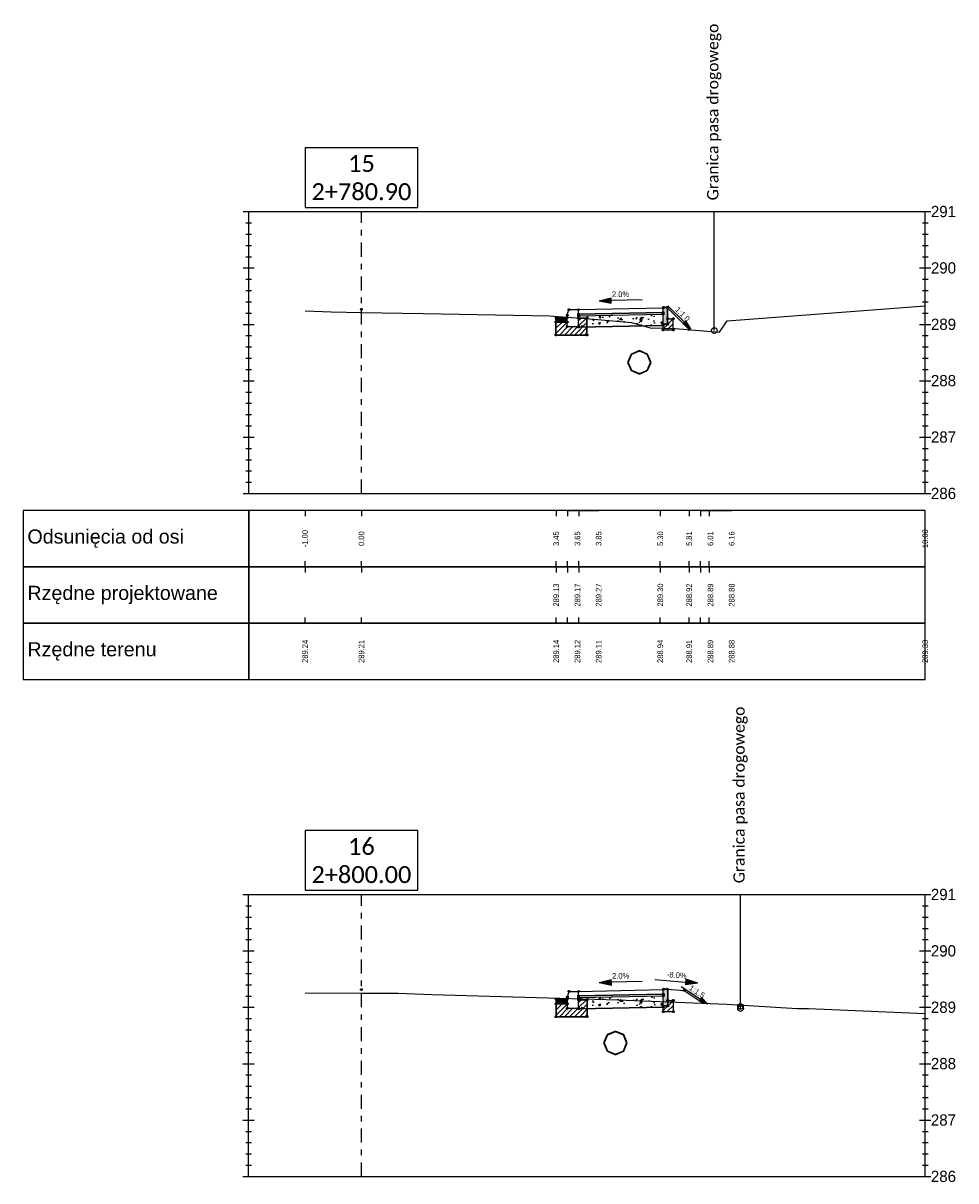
# Model space of a CAD drawing. Header units: metres. Extents: x -1 to 7475805, y 0 to 5497156.
# Tile 12 of 17: x 7475729 to 7475745, y 5497134 to 5497155. Entities that reach past the tile are written whole.
import ezdxf

# ---------------------------------------------------------------- set-up
doc = ezdxf.new("R2010")
doc.units = ezdxf.units.M
doc.linetypes.add('DASHDOT', pattern=[1, 0.5, -0.25, 0, -0.25])
doc.linetypes.add('HIDDEN', pattern=[0.375, 0.25, -0.125])
for name, color, linetype in [('C-DROGI-PRZEKROJE', 7, 'Continuous'), ('C-DROGI-PRZEKROJE-WIDOKI', 7, 'Continuous'), ('C-DROGI-PRZEKROJE-WIDOKI-ETYKIETY', 7, 'Continuous'), ('C-SIECI-PRZEKROJE', 150, 'Continuous'), ('D_Barieroporęcz', 10, 'OGRODZENIE1'), ('D_Linia charakterystyczna', 10, 'Continuous')]:
    doc.layers.add(name, color=color, linetype=linetype)
doc.layers.add('P-1_czarny gruby', color=7, linetype='Continuous', lineweight=30)
doc.styles.add('! rom po 1.8mm', font='calibri.ttf', dxfattribs={"height": 0.9})
doc.styles.add('KAMIL', font='calibri.ttf', dxfattribs={"height": 0.75})
doc.linetypes.add('OGRODZENIE1', pattern='A,6.35,-2.54,[133,ltypeshp.shx,S=2.54,R=0,X=-2.54,Y=0],-2.54,25.4', length=36.83)

# ---------------------------------------------------------------- blocks, each defined once
blk = doc.blocks.new('strzalka_poziom_2')
blk.add_hatch(color=256).paths.add_polyline_path([(1, 0.091), (1, -0.091), (1.391, 0)])
blk.add_line((1, 0.091), (1, -0.091))
for points in [[(0, 0), (1, 0)], [(1.391, 0), (1, 0.091)], [(1.391, 0), (1, -0.091)]]:
    blk.add_lwpolyline(points)

msp = doc.modelspace()

# ---------------------------------------------------------------- hatches: boundary and pattern name
at = {"layer": 'C-DROGI-PRZEKROJE', "linetype": 'Continuous', "lineweight": -3}
for color, points in [(7, [(7475737.977, 5497149.665), (7475738.177, 5497149.665), (7475738.177, 5497149.585), (7475737.977, 5497149.585)]), (41, [(7475739.877, 5497149.835), (7475739.887, 5497149.845), (7475739.947, 5497149.845), (7475739.957, 5497149.835), (7475739.957, 5497149.545), (7475739.877, 5497149.545)]), (7, [(7475737.979, 5497137.575), (7475738.179, 5497137.575), (7475738.179, 5497137.495), (7475737.979, 5497137.495)]), (41, [(7475739.879, 5497137.745), (7475739.889, 5497137.755), (7475739.949, 5497137.755), (7475739.959, 5497137.745), (7475739.959, 5497137.455), (7475739.879, 5497137.455)])]:
    msp.add_hatch(color=color, dxfattribs=at).paths.add_polyline_path(points)
h = msp.add_hatch(dxfattribs=at)
h.set_pattern_fill('AR-CONC', scale=0.002, style=0)
h.set_pattern_definition([(50, (7475738.3773, 5497149.6951), (0.36437, -0.03188), [0.0381, -0.4191]), (355, (7475738.3773, 5497149.6951), (-0.07049, 0.38211), [0.03048, -0.33528]), (100.451, (7475738.40766, 5497149.69243), (0.29388, 0.350236), [0.03238, -0.35618]), (46.184, (7475738.3773, 5497149.7967), (0.54216, -0.08408), [0.05715, -0.62865]), (96.636, (7475738.4225, 5497149.7897), (0.4748, 0.49485), [0.04857, -0.53427]), (351.184, (7475738.3773, 5497149.7967), (0.4748, 0.49485), [0.04572, -0.50292]), (21, (7475738.4281, 5497149.7713), (0.30323, -0.20453), [0.0381, -0.4191]), (326, (7475738.4281, 5497149.7713), (0.1236, 0.36838), [0.03048, -0.33528]), (71.451, (7475738.45337, 5497149.75424), (0.42683, 0.163846), [0.03238, -0.35618]), (37.5, (7475738.3773, 5497149.69509), (0.006177, 0.16911), [0, -0.331216, 0, -0.34036, 0, -0.33655]), (7.5, (7475738.3773, 5497149.69509), (0.13364, 0.200361), [0, -0.194056, 0, -0.323596, 0, -0.12827]), (327.5, (7475738.26401, 5497149.69509), (0.271181, -0.011457), [0, -0.127, 0, -0.39624, 0, -0.52578]), (317.5, (7475738.21321, 5497149.69509), (0.29626, 0.050853), [0, -0.1651, 0, -0.263144, 0, -0.37338])])
h.paths.add_polyline_path([(7475738.377, 5497149.695), (7475739.877, 5497149.725), (7475739.877, 5497149.525), (7475738.377, 5497149.495)])
h = msp.add_hatch(dxfattribs=at)
h.set_pattern_fill('ANSI31', scale=0.02, style=0)
h.set_pattern_definition([(45, (7475738.1773, 5497149.58509), (-0.044901, 0.044901), [])])
h.paths.add_polyline_path([(7475738.177, 5497149.585), (7475737.977, 5497149.585), (7475737.977, 5497149.355), (7475738.527, 5497149.355), (7475738.527, 5497149.655), (7475738.377, 5497149.655), (7475738.377, 5497149.505), (7475738.177, 5497149.505)])
h = msp.add_hatch(dxfattribs=at)
h.set_pattern_fill('ANSI31', scale=0.02, style=0)
h.set_pattern_definition([(45, (7475739.9573, 5497149.54509), (-0.0449, 0.0449), [])])
h.paths.add_polyline_path([(7475739.957, 5497149.545), (7475739.877, 5497149.545), (7475739.877, 5497149.445), (7475740.057, 5497149.445), (7475740.057, 5497149.645), (7475739.957, 5497149.645)])
h = msp.add_hatch(dxfattribs=at)
h.set_pattern_fill('ANSI31', scale=0.02, style=0)
h.set_pattern_definition([(45, (7475738.179106, 5497137.495315), (-0.044901, 0.044901), [])])
h.paths.add_polyline_path([(7475738.179, 5497137.495), (7475737.979, 5497137.495), (7475737.979, 5497137.265), (7475738.529, 5497137.265), (7475738.529, 5497137.565), (7475738.379, 5497137.565), (7475738.379, 5497137.415), (7475738.179, 5497137.415)])
h = msp.add_hatch(dxfattribs=at)
h.set_pattern_fill('AR-CONC', scale=0.002, style=0)
h.set_pattern_definition([(50, (7475738.3791, 5497137.6053), (0.36437, -0.03188), [0.0381, -0.4191]), (355, (7475738.3791, 5497137.6053), (-0.07049, 0.38211), [0.03048, -0.33528]), (100.451, (7475738.40947, 5497137.60266), (0.29388, 0.350236), [0.03238, -0.35618]), (46.184, (7475738.3791, 5497137.7069), (0.54216, -0.08408), [0.05715, -0.62865]), (96.636, (7475738.4243, 5497137.6999), (0.4748, 0.49485), [0.04857, -0.53427]), (351.184, (7475738.3791, 5497137.7069), (0.4748, 0.49485), [0.04572, -0.50292]), (21, (7475738.4299, 5497137.6815), (0.30323, -0.20453), [0.0381, -0.4191]), (326, (7475738.4299, 5497137.6815), (0.1236, 0.36838), [0.03048, -0.33528]), (71.451, (7475738.45518, 5497137.66447), (0.42683, 0.163846), [0.03238, -0.35618]), (37.5, (7475738.3791, 5497137.60531), (0.006177, 0.16911), [0, -0.331216, 0, -0.34036, 0, -0.33655]), (7.5, (7475738.3791, 5497137.60531), (0.13364, 0.200361), [0, -0.194056, 0, -0.323596, 0, -0.12827]), (327.5, (7475738.26582, 5497137.60531), (0.271181, -0.011457), [0, -0.127, 0, -0.39624, 0, -0.52578]), (317.5, (7475738.21502, 5497137.60531), (0.29626, 0.050853), [0, -0.1651, 0, -0.263144, 0, -0.37338])])
h.paths.add_polyline_path([(7475738.379, 5497137.605), (7475739.879, 5497137.635), (7475739.879, 5497137.435), (7475738.379, 5497137.405)])
h = msp.add_hatch(dxfattribs=at)
h.set_pattern_fill('ANSI31', scale=0.02, style=0)
h.set_pattern_definition([(45, (7475739.959106, 5497137.455315), (-0.0449, 0.0449), [])])
h.paths.add_polyline_path([(7475739.959, 5497137.455), (7475739.879, 5497137.455), (7475739.879, 5497137.355), (7475740.059, 5497137.355), (7475740.059, 5497137.555), (7475739.959, 5497137.555)])

# ---------------------------------------------------------------- linework, layer by layer
at = {"layer": 'C-DROGI-PRZEKROJE', "color": 7, "linetype": 'Continuous', "lineweight": -3}
for p, q in [((7475737.977, 5497149.665), (7475738.177, 5497149.665)), ((7475737.977, 5497149.355), (7475737.977, 5497149.665)), ((7475738.177, 5497149.705), (7475738.207, 5497149.805)), ((7475738.177, 5497149.665), (7475738.177, 5497149.705)), ((7475738.177, 5497149.505), (7475738.177, 5497149.665)), ((7475738.207, 5497149.805), (7475738.377, 5497149.805)), ((7475738.377, 5497149.805), (7475739.877, 5497149.835)), ((7475738.377, 5497149.495), (7475738.377, 5497149.805)), ((7475738.377, 5497149.725), (7475738.377, 5497149.805)), ((7475739.877, 5497149.755), (7475738.377, 5497149.725)), ((7475738.377, 5497149.725), (7475739.877, 5497149.755)), ((7475738.377, 5497149.695), (7475739.877, 5497149.725)), ((7475738.377, 5497149.495), (7475738.377, 5497149.695)), ((7475739.877, 5497149.835), (7475739.887, 5497149.845)), ((7475739.877, 5497149.445), (7475739.877, 5497149.835)), ((7475739.887, 5497149.845), (7475739.947, 5497149.845)), ((7475739.947, 5497149.845), (7475739.957, 5497149.835)), ((7475740.342, 5497149.451), (7475739.947, 5497149.845)), ((7475739.957, 5497149.545), (7475739.957, 5497149.835)), ((7475737.977, 5497149.585), (7475738.177, 5497149.585)), ((7475737.977, 5497149.585), (7475737.977, 5497149.355)), ((7475738.177, 5497149.505), (7475738.177, 5497149.585)), ((7475738.177, 5497149.505), (7475738.377, 5497149.505)), ((7475738.527, 5497149.655), (7475738.377, 5497149.655)), ((7475738.377, 5497149.655), (7475738.527, 5497149.655)), ((7475739.877, 5497149.525), (7475738.377, 5497149.495)), ((7475738.377, 5497149.495), (7475739.877, 5497149.525)), ((7475738.527, 5497149.355), (7475738.527, 5497149.655)), ((7475738.527, 5497149.655), (7475738.527, 5497149.355)), ((7475739.877, 5497149.545), (7475739.957, 5497149.545)), ((7475739.957, 5497149.645), (7475740.057, 5497149.645)), ((7475740.057, 5497149.445), (7475740.057, 5497149.645)), ((7475737.977, 5497149.355), (7475738.527, 5497149.355)), ((7475738.527, 5497149.355), (7475737.977, 5497149.355)), ((7475739.877, 5497149.445), (7475740.057, 5497149.445)), ((7475737.979, 5497137.575), (7475738.179, 5497137.575)), ((7475737.979, 5497137.265), (7475737.979, 5497137.575)), ((7475738.179, 5497137.615), (7475738.209, 5497137.715)), ((7475738.179, 5497137.575), (7475738.179, 5497137.615)), ((7475738.179, 5497137.415), (7475738.179, 5497137.575)), ((7475738.209, 5497137.715), (7475738.379, 5497137.715)), ((7475738.379, 5497137.715), (7475739.879, 5497137.745)), ((7475738.379, 5497137.405), (7475738.379, 5497137.715)), ((7475738.379, 5497137.635), (7475738.379, 5497137.715)), ((7475739.879, 5497137.665), (7475738.379, 5497137.635)), ((7475738.379, 5497137.635), (7475739.879, 5497137.665)), ((7475738.379, 5497137.605), (7475739.879, 5497137.635)), ((7475738.379, 5497137.405), (7475738.379, 5497137.605)), ((7475738.529, 5497137.565), (7475738.379, 5497137.565)), ((7475738.379, 5497137.565), (7475738.529, 5497137.565)), ((7475738.529, 5497137.265), (7475738.529, 5497137.565)), ((7475738.529, 5497137.565), (7475738.529, 5497137.265)), ((7475739.879, 5497137.745), (7475739.889, 5497137.755)), ((7475739.879, 5497137.355), (7475739.879, 5497137.745)), ((7475739.889, 5497137.755), (7475739.949, 5497137.755)), ((7475739.949, 5497137.755), (7475739.959, 5497137.745)), ((7475739.949, 5497137.755), (7475740.249, 5497137.731)), ((7475739.959, 5497137.455), (7475739.959, 5497137.745)), ((7475739.959, 5497137.555), (7475740.059, 5497137.555)), ((7475740.059, 5497137.355), (7475740.059, 5497137.555)), ((7475740.249, 5497137.731), (7475740.588, 5497137.506)), ((7475737.979, 5497137.495), (7475738.179, 5497137.495)), ((7475737.979, 5497137.495), (7475737.979, 5497137.265)), ((7475738.179, 5497137.415), (7475738.179, 5497137.495)), ((7475738.179, 5497137.415), (7475738.379, 5497137.415)), ((7475739.879, 5497137.435), (7475738.379, 5497137.405)), ((7475738.379, 5497137.405), (7475739.879, 5497137.435)), ((7475739.879, 5497137.455), (7475739.959, 5497137.455)), ((7475739.879, 5497137.355), (7475740.059, 5497137.355)), ((7475737.979, 5497137.265), (7475738.529, 5497137.265)), ((7475738.529, 5497137.265), (7475737.979, 5497137.265))]:
    msp.add_line(p, q, dxfattribs=at)
at = {"layer": 'C-DROGI-PRZEKROJE', "color": 41, "linetype": 'Continuous', "lineweight": -3}
for p, q in [((7475739.877, 5497149.835), (7475739.887, 5497149.845)), ((7475739.877, 5497149.545), (7475739.877, 5497149.835)), ((7475739.887, 5497149.845), (7475739.947, 5497149.845)), ((7475739.947, 5497149.845), (7475739.957, 5497149.835)), ((7475739.957, 5497149.835), (7475739.957, 5497149.545)), ((7475739.957, 5497149.545), (7475739.877, 5497149.545)), ((7475739.879, 5497137.745), (7475739.889, 5497137.755)), ((7475739.879, 5497137.455), (7475739.879, 5497137.745)), ((7475739.889, 5497137.755), (7475739.949, 5497137.755)), ((7475739.949, 5497137.755), (7475739.959, 5497137.745)), ((7475739.959, 5497137.745), (7475739.959, 5497137.455)), ((7475739.959, 5497137.455), (7475739.879, 5497137.455))]:
    msp.add_line(p, q, dxfattribs=at)
at = {"layer": 'C-DROGI-PRZEKROJE', "color": 92, "linetype": 'Continuous', "lineweight": -3}
for points in [[(7475733.527, 5497149.784), (7475733.991, 5497149.766), (7475734.527, 5497149.756), (7475735.62, 5497149.736), (7475737.865, 5497149.694), (7475738.174, 5497149.669), (7475738.649, 5497149.636), (7475739.318, 5497149.577), (7475739.648, 5497149.484), (7475740.092, 5497149.47), (7475740.878, 5497149.408), (7475741.013, 5497149.605), (7475744.527, 5497149.87)], [(7475733.526, 5497137.686), (7475734.526, 5497137.684), (7475734.847, 5497137.683), (7475735.178, 5497137.682), (7475735.774, 5497137.657), (7475739.073, 5497137.565), (7475741.007, 5497137.489), (7475742.258, 5497137.409), (7475742.459, 5497137.413), (7475744.526, 5497137.322)]]:
    msp.add_lwpolyline(points, dxfattribs=at)
at = {"layer": 'C-DROGI-PRZEKROJE', "color": 9, "linetype": 'HIDDEN', "lineweight": -3}
for centre in [(7475734.527, 5497149.811), (7475738.177, 5497149.705), (7475738.207, 5497149.805), (7475738.377, 5497149.725), (7475738.377, 5497149.695), (7475738.377, 5497149.655), (7475738.527, 5497149.655), (7475739.877, 5497149.755), (7475739.877, 5497149.725), (7475739.887, 5497149.845), (7475739.947, 5497149.845), (7475737.977, 5497149.585), (7475738.177, 5497149.585), (7475738.177, 5497149.505), (7475738.377, 5497149.505), (7475738.377, 5497149.495), (7475739.877, 5497149.545), (7475739.877, 5497149.525), (7475739.877, 5497149.445), (7475739.957, 5497149.645), (7475739.957, 5497149.545), (7475740.057, 5497149.645), (7475740.057, 5497149.445), (7475737.977, 5497149.355), (7475738.527, 5497149.355), (7475734.526, 5497137.747), (7475739.889, 5497137.755), (7475739.949, 5497137.755), (7475738.179, 5497137.615), (7475738.209, 5497137.715), (7475738.379, 5497137.635), (7475738.379, 5497137.605), (7475738.379, 5497137.565), (7475738.529, 5497137.565), (7475739.879, 5497137.665), (7475739.879, 5497137.635), (7475739.959, 5497137.555), (7475740.059, 5497137.555), (7475740.249, 5497137.731), (7475737.979, 5497137.495), (7475738.179, 5497137.495), (7475738.179, 5497137.415), (7475738.379, 5497137.415), (7475738.379, 5497137.405), (7475739.879, 5497137.455), (7475739.879, 5497137.435), (7475739.879, 5497137.355), (7475739.959, 5497137.455), (7475740.059, 5497137.355), (7475737.979, 5497137.265), (7475738.529, 5497137.265)]:
    msp.add_circle(centre, 0.015, dxfattribs=at)
at = {"layer": 'C-DROGI-PRZEKROJE', "color": 9, "linetype": 'Continuous', "lineweight": -3}
for centre in [(7475737.977, 5497149.665), (7475738.177, 5497149.665), (7475738.377, 5497149.805), (7475739.877, 5497149.835), (7475740.342, 5497149.451), (7475739.879, 5497137.745), (7475737.979, 5497137.575), (7475738.179, 5497137.575), (7475738.379, 5497137.715), (7475740.249, 5497137.731)]:
    msp.add_circle(centre, 0.015, dxfattribs=at)
at = {"layer": 'C-DROGI-PRZEKROJE-WIDOKI', "color": 7, "linetype": 'Continuous', "lineweight": -3}
for p, q in [((7475732.427, 5497151.544), (7475744.627, 5497151.544)), ((7475732.527, 5497146.544), (7475732.527, 5497151.544)), ((7475744.527, 5497146.544), (7475744.527, 5497151.544)), ((7475732.477, 5497151.344), (7475732.577, 5497151.344)), ((7475744.477, 5497151.344), (7475744.577, 5497151.344)), ((7475732.477, 5497151.144), (7475732.577, 5497151.144)), ((7475744.477, 5497151.144), (7475744.577, 5497151.144)), ((7475732.477, 5497150.944), (7475732.577, 5497150.944)), ((7475744.477, 5497150.944), (7475744.577, 5497150.944)), ((7475732.477, 5497150.744), (7475732.577, 5497150.744)), ((7475744.477, 5497150.744), (7475744.577, 5497150.744)), ((7475732.427, 5497150.544), (7475732.627, 5497150.544)), ((7475744.427, 5497150.544), (7475744.627, 5497150.544)), ((7475732.477, 5497150.344), (7475732.577, 5497150.344)), ((7475744.477, 5497150.344), (7475744.577, 5497150.344)), ((7475732.477, 5497150.144), (7475732.577, 5497150.144)), ((7475744.477, 5497150.144), (7475744.577, 5497150.144)), ((7475732.477, 5497149.944), (7475732.577, 5497149.944)), ((7475744.477, 5497149.944), (7475744.577, 5497149.944)), ((7475732.477, 5497149.744), (7475732.577, 5497149.744)), ((7475744.477, 5497149.744), (7475744.577, 5497149.744)), ((7475732.427, 5497149.544), (7475732.627, 5497149.544)), ((7475744.427, 5497149.544), (7475744.627, 5497149.544)), ((7475732.477, 5497149.344), (7475732.577, 5497149.344)), ((7475744.477, 5497149.344), (7475744.577, 5497149.344)), ((7475732.477, 5497149.144), (7475732.577, 5497149.144)), ((7475744.477, 5497149.144), (7475744.577, 5497149.144)), ((7475732.477, 5497148.944), (7475732.577, 5497148.944)), ((7475744.477, 5497148.944), (7475744.577, 5497148.944)), ((7475732.477, 5497148.744), (7475732.577, 5497148.744)), ((7475744.477, 5497148.744), (7475744.577, 5497148.744)), ((7475732.427, 5497148.544), (7475732.627, 5497148.544)), ((7475744.427, 5497148.544), (7475744.627, 5497148.544)), ((7475732.477, 5497148.344), (7475732.577, 5497148.344)), ((7475744.477, 5497148.344), (7475744.577, 5497148.344)), ((7475732.477, 5497148.144), (7475732.577, 5497148.144)), ((7475744.477, 5497148.144), (7475744.577, 5497148.144)), ((7475732.477, 5497147.944), (7475732.577, 5497147.944)), ((7475744.477, 5497147.944), (7475744.577, 5497147.944)), ((7475732.477, 5497147.744), (7475732.577, 5497147.744)), ((7475744.477, 5497147.744), (7475744.577, 5497147.744)), ((7475732.427, 5497147.544), (7475732.627, 5497147.544)), ((7475744.427, 5497147.544), (7475744.627, 5497147.544)), ((7475732.477, 5497147.344), (7475732.577, 5497147.344)), ((7475744.477, 5497147.344), (7475744.577, 5497147.344)), ((7475732.477, 5497147.144), (7475732.577, 5497147.144)), ((7475744.477, 5497147.144), (7475744.577, 5497147.144)), ((7475732.477, 5497146.944), (7475732.577, 5497146.944)), ((7475744.477, 5497146.944), (7475744.577, 5497146.944)), ((7475732.477, 5497146.744), (7475732.577, 5497146.744)), ((7475744.477, 5497146.744), (7475744.577, 5497146.744)), ((7475732.427, 5497146.544), (7475744.627, 5497146.544)), ((7475732.426, 5497139.432), (7475744.626, 5497139.432)), ((7475732.526, 5497134.432), (7475732.526, 5497139.432)), ((7475744.526, 5497134.432), (7475744.526, 5497139.432)), ((7475732.476, 5497139.232), (7475732.576, 5497139.232)), ((7475744.476, 5497139.232), (7475744.576, 5497139.232)), ((7475732.476, 5497139.032), (7475732.576, 5497139.032)), ((7475744.476, 5497139.032), (7475744.576, 5497139.032)), ((7475732.476, 5497138.832), (7475732.576, 5497138.832)), ((7475744.476, 5497138.832), (7475744.576, 5497138.832)), ((7475732.476, 5497138.632), (7475732.576, 5497138.632)), ((7475744.476, 5497138.632), (7475744.576, 5497138.632)), ((7475732.426, 5497138.432), (7475732.626, 5497138.432)), ((7475744.426, 5497138.432), (7475744.626, 5497138.432)), ((7475732.476, 5497138.232), (7475732.576, 5497138.232)), ((7475744.476, 5497138.232), (7475744.576, 5497138.232)), ((7475732.476, 5497138.032), (7475732.576, 5497138.032)), ((7475744.476, 5497138.032), (7475744.576, 5497138.032)), ((7475732.476, 5497137.832), (7475732.576, 5497137.832)), ((7475744.476, 5497137.832), (7475744.576, 5497137.832)), ((7475732.476, 5497137.632), (7475732.576, 5497137.632)), ((7475744.476, 5497137.632), (7475744.576, 5497137.632)), ((7475732.426, 5497137.432), (7475732.626, 5497137.432)), ((7475744.426, 5497137.432), (7475744.626, 5497137.432)), ((7475732.476, 5497137.232), (7475732.576, 5497137.232)), ((7475744.476, 5497137.232), (7475744.576, 5497137.232)), ((7475732.476, 5497137.032), (7475732.576, 5497137.032)), ((7475744.476, 5497137.032), (7475744.576, 5497137.032)), ((7475732.476, 5497136.832), (7475732.576, 5497136.832)), ((7475744.476, 5497136.832), (7475744.576, 5497136.832)), ((7475732.476, 5497136.632), (7475732.576, 5497136.632)), ((7475744.476, 5497136.632), (7475744.576, 5497136.632)), ((7475732.426, 5497136.432), (7475732.626, 5497136.432)), ((7475744.426, 5497136.432), (7475744.626, 5497136.432)), ((7475732.476, 5497136.232), (7475732.576, 5497136.232)), ((7475744.476, 5497136.232), (7475744.576, 5497136.232)), ((7475732.476, 5497136.032), (7475732.576, 5497136.032)), ((7475744.476, 5497136.032), (7475744.576, 5497136.032)), ((7475732.476, 5497135.832), (7475732.576, 5497135.832)), ((7475744.476, 5497135.832), (7475744.576, 5497135.832)), ((7475732.476, 5497135.632), (7475732.576, 5497135.632)), ((7475744.476, 5497135.632), (7475744.576, 5497135.632)), ((7475732.426, 5497135.432), (7475732.626, 5497135.432)), ((7475744.426, 5497135.432), (7475744.626, 5497135.432)), ((7475732.476, 5497135.232), (7475732.576, 5497135.232)), ((7475744.476, 5497135.232), (7475744.576, 5497135.232)), ((7475732.476, 5497135.032), (7475732.576, 5497135.032)), ((7475744.476, 5497135.032), (7475744.576, 5497135.032)), ((7475732.476, 5497134.832), (7475732.576, 5497134.832)), ((7475744.476, 5497134.832), (7475744.576, 5497134.832)), ((7475732.476, 5497134.632), (7475732.576, 5497134.632)), ((7475744.476, 5497134.632), (7475744.576, 5497134.632)), ((7475732.426, 5497134.432), (7475744.626, 5497134.432))]:
    msp.add_line(p, q, dxfattribs=at)
at = {"layer": 'C-DROGI-PRZEKROJE-WIDOKI', "color": 1, "linetype": 'DASHDOT', "lineweight": -3, "ltscale": 0.5}
for p, q in [((7475734.527, 5497146.544), (7475734.527, 5497151.544)), ((7475734.526, 5497134.432), (7475734.526, 5497139.432))]:
    msp.add_line(p, q, dxfattribs=at)
at = {"layer": 'C-DROGI-PRZEKROJE-WIDOKI', "color": 1, "linetype": 'Continuous', "lineweight": -3}
for p, q in [((7475733.527, 5497146.244), (7475733.527, 5497146.144)), ((7475734.527, 5497146.244), (7475734.527, 5497146.144)), ((7475737.981, 5497146.244), (7475737.981, 5497146.144)), ((7475738.181, 5497146.244), (7475738.181, 5497146.144)), ((7475738.381, 5497146.244), (7475738.381, 5497146.144)), ((7475739.828, 5497146.244), (7475739.828, 5497146.144)), ((7475740.34, 5497146.244), (7475740.34, 5497146.144)), ((7475740.542, 5497146.244), (7475740.542, 5497146.144)), ((7475740.692, 5497146.244), (7475740.692, 5497146.144)), ((7475733.527, 5497145.244), (7475733.527, 5497145.344)), ((7475733.527, 5497145.244), (7475733.527, 5497145.144)), ((7475734.527, 5497145.244), (7475734.527, 5497145.344)), ((7475734.527, 5497145.244), (7475734.527, 5497145.144)), ((7475737.981, 5497145.244), (7475737.981, 5497145.344)), ((7475737.981, 5497145.244), (7475737.981, 5497145.144)), ((7475738.181, 5497145.244), (7475738.181, 5497145.344)), ((7475738.181, 5497145.244), (7475738.181, 5497145.144)), ((7475738.381, 5497145.244), (7475738.381, 5497145.344)), ((7475738.381, 5497145.244), (7475738.381, 5497145.144)), ((7475739.828, 5497145.244), (7475739.828, 5497145.344)), ((7475739.828, 5497145.244), (7475739.828, 5497145.144)), ((7475740.34, 5497145.244), (7475740.34, 5497145.344)), ((7475740.34, 5497145.244), (7475740.34, 5497145.144)), ((7475740.542, 5497145.244), (7475740.542, 5497145.344)), ((7475740.542, 5497145.244), (7475740.542, 5497145.144)), ((7475740.692, 5497145.244), (7475740.692, 5497145.344)), ((7475740.692, 5497145.244), (7475740.692, 5497145.144)), ((7475733.527, 5497144.244), (7475733.527, 5497144.344)), ((7475734.527, 5497144.244), (7475734.527, 5497144.344)), ((7475737.981, 5497144.244), (7475737.981, 5497144.344)), ((7475738.181, 5497144.244), (7475738.181, 5497144.344)), ((7475738.381, 5497144.244), (7475738.381, 5497144.344)), ((7475739.828, 5497144.244), (7475739.828, 5497144.344)), ((7475740.34, 5497144.244), (7475740.34, 5497144.344)), ((7475740.542, 5497144.244), (7475740.542, 5497144.344)), ((7475740.692, 5497144.244), (7475740.692, 5497144.344))]:
    msp.add_line(p, q, dxfattribs=at)
at = {"layer": 'C-DROGI-PRZEKROJE-WIDOKI', "color": 7, "linetype": 'Continuous', "lineweight": -3}
for points in [[(7475732.527, 5497145.244), (7475732.527, 5497146.244), (7475728.527, 5497146.244), (7475728.527, 5497145.244)], [(7475732.527, 5497145.244), (7475744.527, 5497145.244), (7475744.527, 5497146.244), (7475732.527, 5497146.244)], [(7475732.527, 5497144.244), (7475732.527, 5497145.244), (7475728.527, 5497145.244), (7475728.527, 5497144.244)], [(7475732.527, 5497144.244), (7475744.527, 5497144.244), (7475744.527, 5497145.244), (7475732.527, 5497145.244)], [(7475732.527, 5497143.244), (7475732.527, 5497144.244), (7475728.527, 5497144.244), (7475728.527, 5497143.244)], [(7475732.527, 5497143.244), (7475744.527, 5497143.244), (7475744.527, 5497144.244), (7475732.527, 5497144.244)]]:
    msp.add_3dface(points, dxfattribs=at)
at = {"layer": 'C-DROGI-PRZEKROJE-WIDOKI-ETYKIETY', "color": 7, "linetype": 'Continuous', "lineweight": -3}
for p, q in [((7475738.181, 5497146.244), (7475738.358, 5497146.244)), ((7475738.381, 5497146.244), (7475738.735, 5497146.244)), ((7475740.542, 5497146.244), (7475741.094, 5497146.244)), ((7475738.181, 5497145.244), (7475738.358, 5497145.244)), ((7475738.381, 5497145.244), (7475738.735, 5497145.244)), ((7475740.542, 5497145.244), (7475741.094, 5497145.244)), ((7475738.181, 5497144.244), (7475738.358, 5497144.244)), ((7475738.381, 5497144.244), (7475738.735, 5497144.244)), ((7475740.542, 5497144.244), (7475741.094, 5497144.244))]:
    msp.add_line(p, q, dxfattribs=at)
at = {"layer": 'C-SIECI-PRZEKROJE', "color": 150, "linetype": 'Continuous', "lineweight": -3}
for points in [[(7475739.456, 5497149.079), (7475739.308, 5497149.018)], [(7475739.456, 5497149.07), (7475739.314, 5497149.012)], [(7475739.603, 5497149.018), (7475739.456, 5497149.079)], [(7475739.597, 5497149.012), (7475739.456, 5497149.07)], [(7475739.308, 5497149.018), (7475739.247, 5497148.87)], [(7475739.247, 5497148.87), (7475739.308, 5497148.723)], [(7475739.314, 5497149.012), (7475739.256, 5497148.87)], [(7475739.256, 5497148.87), (7475739.314, 5497148.729)], [(7475739.656, 5497148.87), (7475739.597, 5497149.012)], [(7475739.597, 5497148.729), (7475739.656, 5497148.87)], [(7475739.665, 5497148.87), (7475739.603, 5497149.018)], [(7475739.603, 5497148.723), (7475739.665, 5497148.87)], [(7475739.308, 5497148.723), (7475739.456, 5497148.661)], [(7475739.314, 5497148.729), (7475739.456, 5497148.67)], [(7475739.456, 5497148.67), (7475739.597, 5497148.729)], [(7475739.456, 5497148.661), (7475739.603, 5497148.723)], [(7475738.883, 5497136.947), (7475738.822, 5497136.799)], [(7475738.89, 5497136.94), (7475738.831, 5497136.799)], [(7475739.031, 5497137.008), (7475738.883, 5497136.947)], [(7475739.031, 5497136.999), (7475738.89, 5497136.94)], [(7475739.179, 5497136.947), (7475739.031, 5497137.008)], [(7475739.172, 5497136.94), (7475739.031, 5497136.999)], [(7475739.231, 5497136.799), (7475739.172, 5497136.94)], [(7475739.24, 5497136.799), (7475739.179, 5497136.947)], [(7475738.822, 5497136.799), (7475738.883, 5497136.651)], [(7475738.831, 5497136.799), (7475738.89, 5497136.657)], [(7475739.172, 5497136.657), (7475739.231, 5497136.799)], [(7475739.179, 5497136.651), (7475739.24, 5497136.799)], [(7475738.883, 5497136.651), (7475739.031, 5497136.59)], [(7475738.89, 5497136.657), (7475739.031, 5497136.599)], [(7475739.031, 5497136.599), (7475739.172, 5497136.657)], [(7475739.031, 5497136.59), (7475739.179, 5497136.651)]]:
    msp.add_lwpolyline(points, dxfattribs=at)
at = {"layer": 'D_Barieroporęcz', "color": 10, "linetype": 'Continuous', "lineweight": -3}
for p, q in [((7475740.785, 5497149.434), (7475740.785, 5497151.544)), ((7475741.25, 5497137.447), (7475741.25, 5497139.432)), ((7475741.251, 5497137.409), (7475741.251, 5497139.432))]:
    msp.add_line(p, q, dxfattribs=at)
at = {"layer": 'D_Linia charakterystyczna', "color": 1, "linetype": 'Continuous', "lineweight": -3}
for centre in [(7475740.785, 5497149.434), (7475741.25, 5497137.447), (7475741.251, 5497137.409)]:
    msp.add_circle(centre, 0.05, dxfattribs=at)
at = {"layer": 'P-1_czarny gruby', "color": 7, "linetype": 'Continuous', "lineweight": -3}
for points in [[(7475733.527, 5497151.619), (7475735.527, 5497151.619), (7475735.527, 5497152.677), (7475733.527, 5497152.677)], [(7475733.526, 5497139.507), (7475735.526, 5497139.507), (7475735.526, 5497140.567), (7475733.526, 5497140.567)]]:
    msp.add_3dface(points, dxfattribs=at)

# ---------------------------------------------------------------- block references
at = {"layer": 'C-DROGI-PRZEKROJE', "color": 7, "linetype": 'Continuous', "lineweight": -3}
for p, xscale, yscale, zscale, rotation in [((7475739.505, 5497149.978), 0.5476738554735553, 0.5476738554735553, 0.5476738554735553, 181.1457628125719), ((7475739.964, 5497149.871), 0.4107553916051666, 0.4107553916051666, 0.4107553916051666, 314.9999999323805), ((7475739.731, 5497137.923), 0.5476738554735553, 0.5476738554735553, 0.5476738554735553, 355.4260788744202), ((7475739.507, 5497137.888), 0.5476738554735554, 0.5476738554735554, 0.5476738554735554, 181.1457628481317), ((7475740.197, 5497137.802), 0.4107553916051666, 0.4107553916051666, 0.4107553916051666, 326.3086102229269)]:
    msp.add_blockref('strzalka_poziom_2', p, dxfattribs=dict(at, xscale=xscale, yscale=yscale, zscale=zscale, rotation=rotation))

# ---------------------------------------------------------------- texts
at = {"layer": 'C-DROGI-PRZEKROJE', "color": 7, "linetype": 'Continuous', "lineweight": -3, "char_height": 0.1, "attachment_point": 8}
for s, insert, rotation in [('2.0%', (7475739.123, 5497150.028), 1.1458), ('1:1.0', (7475740.186, 5497149.689), 315), ('2.0%', (7475739.125, 5497137.939), 1.1458), ('-8.0%', (7475740.116, 5497137.951), 355.4261), ('1:1.5', (7475740.451, 5497137.667), 326.3086), ('1:1.5', (7475740.451, 5497137.667), 326.3086)]:
    msp.add_mtext(s, dxfattribs=dict(at, insert=insert, rotation=rotation))
at = {"layer": 'C-DROGI-PRZEKROJE-WIDOKI', "color": 7, "linetype": 'Continuous', "lineweight": -3, "attachment_point": 4}
for s, insert, char_height in [('291', (7475744.627, 5497151.544), 0.2), ('290', (7475744.627, 5497150.544), 0.2), ('289', (7475744.627, 5497149.544), 0.2), ('288', (7475744.627, 5497148.544), 0.2), ('287', (7475744.627, 5497147.544), 0.2), ('286', (7475744.627, 5497146.544), 0.2), ('{\\fArial|b0|i0|c238|p34;Odsunięcia od osi}', (7475728.602, 5497145.744), 0.25), ('{\\fArial|b0|i0|c238|p34;Rzędne projektowane}', (7475728.602, 5497144.744), 0.25), ('{\\fArial|b0|i0|c238|p34;Rzędne terenu}', (7475728.602, 5497143.744), 0.25), ('291', (7475744.626, 5497139.432), 0.2), ('290', (7475744.626, 5497138.432), 0.2), ('289', (7475744.626, 5497137.432), 0.2), ('288', (7475744.626, 5497136.432), 0.2), ('287', (7475744.626, 5497135.432), 0.2), ('286', (7475744.626, 5497134.432), 0.2)]:
    msp.add_mtext(s, dxfattribs=dict(at, insert=insert, char_height=char_height))
at = {"layer": 'C-DROGI-PRZEKROJE-WIDOKI-ETYKIETY', "color": 7, "linetype": 'Continuous', "lineweight": -3, "char_height": 0.1, "attachment_point": 5, "rotation": 90}
for s, insert in [('-1.00', (7475733.527, 5497145.744)), ('0.00', (7475734.527, 5497145.744)), ('3.45', (7475737.981, 5497145.744)), ('3.65', (7475738.358, 5497145.744)), ('3.85', (7475738.735, 5497145.744)), ('5.30', (7475739.828, 5497145.744)), ('5.81', (7475740.34, 5497145.744)), ('6.01', (7475740.717, 5497145.744)), ('6.16', (7475741.094, 5497145.744)), ('10.00', (7475744.527, 5497145.744)), ('289.13', (7475737.981, 5497144.744)), ('289.17', (7475738.358, 5497144.744)), ('289.27', (7475738.735, 5497144.744)), ('289.30', (7475739.828, 5497144.744)), ('288.92', (7475740.34, 5497144.744)), ('288.89', (7475740.717, 5497144.744)), ('288.88', (7475741.094, 5497144.744)), ('289.24', (7475733.527, 5497143.744)), ('289.21', (7475734.527, 5497143.744)), ('289.14', (7475737.981, 5497143.744)), ('289.12', (7475738.358, 5497143.744)), ('289.11', (7475738.735, 5497143.744)), ('288.94', (7475739.828, 5497143.744)), ('288.91', (7475740.34, 5497143.744)), ('288.89', (7475740.717, 5497143.744)), ('288.88', (7475741.094, 5497143.744)), ('289.33', (7475744.527, 5497143.744))]:
    msp.add_mtext(s, dxfattribs=dict(at, insert=insert))
at = {"layer": 'D_Barieroporęcz', "color": 6, "linetype": 'Continuous', "lineweight": -3, "char_height": 0.2, "attachment_point": 4, "rotation": 90, "style": 'KAMIL'}
for insert in [(7475740.785, 5497151.744), (7475741.25, 5497139.632), (7475741.251, 5497139.632)]:
    msp.add_mtext('Granica pasa drogowego ', dxfattribs=dict(at, insert=insert))
at = {"layer": 'P-1_czarny gruby', "color": 7, "linetype": 'Continuous', "lineweight": -3, "char_height": 0.3, "attachment_point": 8, "style": '! rom po 1.8mm'}
for s, insert in [('{\\C6;15\\P2+780.90}', (7475734.527, 5497151.744)), ('{\\C6;16\\P2+800.00}', (7475734.526, 5497139.632))]:
    msp.add_mtext(s, dxfattribs=dict(at, insert=insert))

doc.saveas('drawing.dxf')
